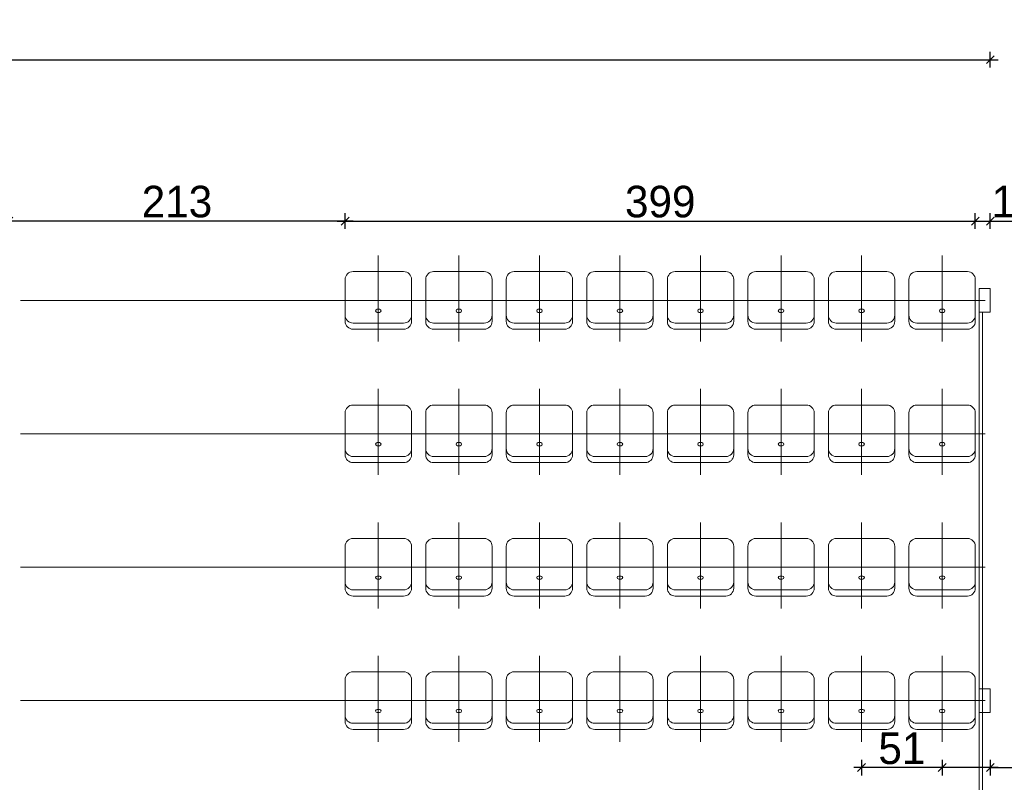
# Model space of a CAD drawing. Header units: millimetres. Extents: x 1962 to 3194, y -795 to -219.
# Tile 183 of 256: x 2482.96 to 2489.2, y -430.26 to -425.43. Entities that reach past the tile are written whole.
import ezdxf

# ---------------------------------------------------------------- set-up
doc = ezdxf.new("R2010")
doc.units = ezdxf.units.MM
doc.linetypes.add('ACAD_ISO03W100', pattern=[30, 12, -18])
doc.layers.get('0').update_dxf_attribs({"lineweight": 5})
doc.layers.get('Defpoints').update_dxf_attribs({"lineweight": 9})
doc.layers.add('A_obiekty trybuny', color=126, linetype='Continuous', lineweight=9)
doc.layers.add('A_wymiary detale', color=82, linetype='Continuous', lineweight=9)
doc.styles.add('wymiary pzt', font='txt')
doc.dimstyles.new('wymiary detale', dxfattribs={"dimtxt": 0.2, "dimasz": 0.05, "dimexe": 0.05, "dimexo": 0, "dimgap": 0.02, "dimtad": 1, "dimdec": 0, "dimlfac": 100, "dimzin": 0, "dimtxsty": 'wymiary pzt', "dimblk": 'OBLIQUE', "dimcen": 0.1, "dimdle": 0.05, "dimadec": 1, "dimazin": 0, "dimtfac": 1, "dimtmove": 0, "dimatfit": 3, "dimfxl": 0, "dimarcsym": 0})

# ---------------------------------------------------------------- blocks, each defined once
blk = doc.blocks.new('zw$C8B4')
at = {"layer": 'A_obiekty trybuny', "linetype": 'ACAD_ISO03W100', "ltscale": 0.1}
for p, q in [((16.625, 6.76), (16.625, 7.3047)), ((17.135, 6.76), (17.135, 7.3047)), ((17.645, 6.76), (17.645, 7.3047)), ((18.155, 6.76), (18.155, 7.3047)), ((18.665, 6.76), (18.665, 7.3047)), ((19.175, 6.76), (19.175, 7.3047)), ((19.685, 6.76), (19.685, 7.3047)), ((20.195, 6.76), (20.195, 7.3047)), ((16.8974, 7.0204), (16.3526, 7.0204)), ((17.4074, 7.0204), (16.8626, 7.0204)), ((17.9174, 7.0204), (17.3726, 7.0204)), ((18.4274, 7.0204), (17.8826, 7.0204)), ((18.9374, 7.0204), (18.3926, 7.0204)), ((19.4474, 7.0204), (18.9026, 7.0204)), ((19.9574, 7.0204), (19.4126, 7.0204)), ((20.4674, 7.0204), (19.9226, 7.0204)), ((16.625, 5.915), (16.625, 6.4597)), ((17.135, 5.915), (17.135, 6.4597)), ((17.645, 5.915), (17.645, 6.4597)), ((18.155, 5.915), (18.155, 6.4597)), ((18.665, 5.915), (18.665, 6.4597)), ((19.175, 5.915), (19.175, 6.4597)), ((19.685, 5.915), (19.685, 6.4597)), ((20.195, 5.915), (20.195, 6.4597)), ((16.8974, 6.1754), (16.3526, 6.1754)), ((17.4074, 6.1754), (16.8626, 6.1754)), ((17.9174, 6.1754), (17.3726, 6.1754)), ((18.4274, 6.1754), (17.8826, 6.1754)), ((18.9374, 6.1754), (18.3926, 6.1754)), ((19.4474, 6.1754), (18.9026, 6.1754)), ((19.9574, 6.1754), (19.4126, 6.1754)), ((20.4674, 6.1754), (19.9226, 6.1754)), ((16.625, 5.07), (16.625, 5.6147)), ((17.135, 5.07), (17.135, 5.6147)), ((17.645, 5.07), (17.645, 5.6147)), ((18.155, 5.07), (18.155, 5.6147)), ((18.665, 5.07), (18.665, 5.6147)), ((19.175, 5.07), (19.175, 5.6147)), ((19.685, 5.07), (19.685, 5.6147)), ((20.195, 5.07), (20.195, 5.6147)), ((16.8974, 5.3304), (16.3526, 5.3304)), ((17.4074, 5.3304), (16.8626, 5.3304)), ((17.9174, 5.3304), (17.3726, 5.3304)), ((18.4274, 5.3304), (17.8826, 5.3304)), ((18.9374, 5.3304), (18.3926, 5.3304)), ((19.4474, 5.3304), (18.9026, 5.3304)), ((19.9574, 5.3304), (19.4126, 5.3304)), ((20.4674, 5.3304), (19.9226, 5.3304)), ((16.625, 4.225), (16.625, 4.7697)), ((17.135, 4.225), (17.135, 4.7697)), ((17.645, 4.225), (17.645, 4.7697)), ((18.155, 4.225), (18.155, 4.7697)), ((18.665, 4.225), (18.665, 4.7697)), ((19.175, 4.225), (19.175, 4.7697)), ((19.685, 4.225), (19.685, 4.7697)), ((20.195, 4.225), (20.195, 4.7697)), ((16.8974, 4.4854), (16.3526, 4.4854)), ((17.4074, 4.4854), (16.8626, 4.4854)), ((17.9174, 4.4854), (17.3726, 4.4854)), ((18.4274, 4.4854), (17.8826, 4.4854)), ((18.9374, 4.4854), (18.3926, 4.4854)), ((19.4474, 4.4854), (18.9026, 4.4854)), ((19.9574, 4.4854), (19.4126, 4.4854)), ((20.4674, 4.4854), (19.9226, 4.4854))]:
    blk.add_line(p, q, dxfattribs=at)
at = {"layer": 'A_obiekty trybuny'}
for p, q in [((16.785, 7.2029), (16.465, 7.2029)), ((17.295, 7.2029), (16.975, 7.2029)), ((17.805, 7.2029), (17.485, 7.2029)), ((18.315, 7.2029), (17.995, 7.2029)), ((18.825, 7.2029), (18.505, 7.2029)), ((19.335, 7.2029), (19.015, 7.2029)), ((19.845, 7.2029), (19.525, 7.2029)), ((20.355, 7.2029), (20.035, 7.2029)), ((16.415, 7.1529), (16.415, 6.8879)), ((16.835, 6.8879), (16.835, 7.1529)), ((16.925, 7.1529), (16.925, 6.8879)), ((17.345, 6.8879), (17.345, 7.1529)), ((17.435, 7.1529), (17.435, 6.8879)), ((17.855, 6.8879), (17.855, 7.1529)), ((17.945, 7.1529), (17.945, 6.8879)), ((18.365, 6.8879), (18.365, 7.1529)), ((18.455, 7.1529), (18.455, 6.8879)), ((18.875, 6.8879), (18.875, 7.1529)), ((18.965, 7.1529), (18.965, 6.8879)), ((19.385, 6.8879), (19.385, 7.1529)), ((19.475, 7.1529), (19.475, 6.8879)), ((19.895, 6.8879), (19.895, 7.1529)), ((19.985, 7.1529), (19.985, 6.8879)), ((20.405, 6.8879), (20.405, 7.1529)), ((14.36, 7.0204), (16.49, 7.0204)), ((20.43, 1.6134), (20.43, 7.0204)), ((16.6255, 6.9648), (16.6169, 6.9648)), ((16.6169, 6.9449), (16.6255, 6.9449)), ((16.6331, 6.9648), (16.6255, 6.9648)), ((16.6255, 6.9449), (16.6331, 6.9449)), ((17.1355, 6.9648), (17.1269, 6.9648)), ((17.1269, 6.9449), (17.1355, 6.9449)), ((17.1431, 6.9648), (17.1355, 6.9648)), ((17.1355, 6.9449), (17.1431, 6.9449)), ((17.6455, 6.9648), (17.6369, 6.9648)), ((17.6369, 6.9449), (17.6455, 6.9449)), ((17.6531, 6.9648), (17.6455, 6.9648)), ((17.6455, 6.9449), (17.6531, 6.9449)), ((18.1555, 6.9648), (18.1469, 6.9648)), ((18.1469, 6.9449), (18.1555, 6.9449)), ((18.1631, 6.9648), (18.1555, 6.9648)), ((18.1555, 6.9449), (18.1631, 6.9449)), ((18.6655, 6.9648), (18.6569, 6.9648)), ((18.6569, 6.9449), (18.6655, 6.9449)), ((18.6731, 6.9648), (18.6655, 6.9648)), ((18.6655, 6.9449), (18.6731, 6.9449)), ((19.1755, 6.9648), (19.1669, 6.9648)), ((19.1669, 6.9449), (19.1755, 6.9449)), ((19.1831, 6.9648), (19.1755, 6.9648)), ((19.1755, 6.9449), (19.1831, 6.9449)), ((19.6855, 6.9648), (19.6769, 6.9648)), ((19.6769, 6.9449), (19.6855, 6.9449)), ((19.6931, 6.9648), (19.6855, 6.9648)), ((19.6855, 6.9449), (19.6931, 6.9449)), ((20.1955, 6.9648), (20.1869, 6.9648)), ((20.1869, 6.9449), (20.1955, 6.9449)), ((20.2031, 6.9648), (20.1955, 6.9648)), ((20.1955, 6.9449), (20.2031, 6.9449)), ((20.45, -0.02), (20.45, 6.9454)), ((16.465, 6.8767), (16.785, 6.8767)), ((16.975, 6.8767), (17.295, 6.8767)), ((17.485, 6.8767), (17.805, 6.8767)), ((17.995, 6.8767), (18.315, 6.8767)), ((18.505, 6.8767), (18.825, 6.8767)), ((19.015, 6.8767), (19.335, 6.8767)), ((19.525, 6.8767), (19.845, 6.8767)), ((20.035, 6.8767), (20.355, 6.8767)), ((16.465, 6.8379), (16.785, 6.8379)), ((16.975, 6.8379), (17.295, 6.8379)), ((17.485, 6.8379), (17.805, 6.8379)), ((17.995, 6.8379), (18.315, 6.8379)), ((18.505, 6.8379), (18.825, 6.8379)), ((19.015, 6.8379), (19.335, 6.8379)), ((19.525, 6.8379), (19.845, 6.8379)), ((20.035, 6.8379), (20.355, 6.8379)), ((16.415, 6.3079), (16.415, 6.0429)), ((16.785, 6.3579), (16.465, 6.3579)), ((16.835, 6.0429), (16.835, 6.3079)), ((16.925, 6.3079), (16.925, 6.0429)), ((17.295, 6.3579), (16.975, 6.3579)), ((17.345, 6.0429), (17.345, 6.3079)), ((17.435, 6.3079), (17.435, 6.0429)), ((17.805, 6.3579), (17.485, 6.3579)), ((17.855, 6.0429), (17.855, 6.3079)), ((17.945, 6.3079), (17.945, 6.0429)), ((18.315, 6.3579), (17.995, 6.3579)), ((18.365, 6.0429), (18.365, 6.3079)), ((18.455, 6.3079), (18.455, 6.0429)), ((18.825, 6.3579), (18.505, 6.3579)), ((18.875, 6.0429), (18.875, 6.3079)), ((18.965, 6.3079), (18.965, 6.0429)), ((19.335, 6.3579), (19.015, 6.3579)), ((19.385, 6.0429), (19.385, 6.3079)), ((19.475, 6.3079), (19.475, 6.0429)), ((19.845, 6.3579), (19.525, 6.3579)), ((19.895, 6.0429), (19.895, 6.3079)), ((19.985, 6.3079), (19.985, 6.0429)), ((20.355, 6.3579), (20.035, 6.3579)), ((20.405, 6.0429), (20.405, 6.3079)), ((14.36, 6.1754), (16.49, 6.1754)), ((16.6255, 6.1198), (16.6169, 6.1198)), ((16.6331, 6.1198), (16.6255, 6.1198)), ((17.1355, 6.1198), (17.1269, 6.1198)), ((17.1431, 6.1198), (17.1355, 6.1198)), ((17.6455, 6.1198), (17.6369, 6.1198)), ((17.6531, 6.1198), (17.6455, 6.1198)), ((18.1555, 6.1198), (18.1469, 6.1198)), ((18.1631, 6.1198), (18.1555, 6.1198)), ((18.6655, 6.1198), (18.6569, 6.1198)), ((18.6731, 6.1198), (18.6655, 6.1198)), ((19.1755, 6.1198), (19.1669, 6.1198)), ((19.1831, 6.1198), (19.1755, 6.1198)), ((19.6855, 6.1198), (19.6769, 6.1198)), ((19.6931, 6.1198), (19.6855, 6.1198)), ((20.1955, 6.1198), (20.1869, 6.1198)), ((20.2031, 6.1198), (20.1955, 6.1198)), ((16.6169, 6.0999), (16.6255, 6.0999)), ((16.6255, 6.0999), (16.6331, 6.0999)), ((17.1269, 6.0999), (17.1355, 6.0999)), ((17.1355, 6.0999), (17.1431, 6.0999)), ((17.6369, 6.0999), (17.6455, 6.0999)), ((17.6455, 6.0999), (17.6531, 6.0999)), ((18.1469, 6.0999), (18.1555, 6.0999)), ((18.1555, 6.0999), (18.1631, 6.0999)), ((18.6569, 6.0999), (18.6655, 6.0999)), ((18.6655, 6.0999), (18.6731, 6.0999)), ((19.1669, 6.0999), (19.1755, 6.0999)), ((19.1755, 6.0999), (19.1831, 6.0999)), ((19.6769, 6.0999), (19.6855, 6.0999)), ((19.6855, 6.0999), (19.6931, 6.0999)), ((20.1869, 6.0999), (20.1955, 6.0999)), ((20.1955, 6.0999), (20.2031, 6.0999)), ((16.465, 6.0317), (16.785, 6.0317)), ((16.465, 5.9929), (16.785, 5.9929)), ((16.975, 6.0317), (17.295, 6.0317)), ((16.975, 5.9929), (17.295, 5.9929)), ((17.485, 6.0317), (17.805, 6.0317)), ((17.485, 5.9929), (17.805, 5.9929)), ((17.995, 6.0317), (18.315, 6.0317)), ((17.995, 5.9929), (18.315, 5.9929)), ((18.505, 6.0317), (18.825, 6.0317)), ((18.505, 5.9929), (18.825, 5.9929)), ((19.015, 6.0317), (19.335, 6.0317)), ((19.015, 5.9929), (19.335, 5.9929)), ((19.525, 6.0317), (19.845, 6.0317)), ((19.525, 5.9929), (19.845, 5.9929)), ((20.035, 6.0317), (20.355, 6.0317)), ((20.035, 5.9929), (20.355, 5.9929)), ((16.785, 5.5129), (16.465, 5.5129)), ((17.295, 5.5129), (16.975, 5.5129)), ((17.805, 5.5129), (17.485, 5.5129)), ((18.315, 5.5129), (17.995, 5.5129)), ((18.825, 5.5129), (18.505, 5.5129)), ((19.335, 5.5129), (19.015, 5.5129)), ((19.845, 5.5129), (19.525, 5.5129)), ((20.355, 5.5129), (20.035, 5.5129)), ((16.415, 5.4629), (16.415, 5.1979)), ((16.835, 5.1979), (16.835, 5.4629)), ((16.925, 5.4629), (16.925, 5.1979)), ((17.345, 5.1979), (17.345, 5.4629)), ((17.435, 5.4629), (17.435, 5.1979)), ((17.855, 5.1979), (17.855, 5.4629)), ((17.945, 5.4629), (17.945, 5.1979)), ((18.365, 5.1979), (18.365, 5.4629)), ((18.455, 5.4629), (18.455, 5.1979)), ((18.875, 5.1979), (18.875, 5.4629)), ((18.965, 5.4629), (18.965, 5.1979)), ((19.385, 5.1979), (19.385, 5.4629)), ((19.475, 5.4629), (19.475, 5.1979)), ((19.895, 5.1979), (19.895, 5.4629)), ((19.985, 5.4629), (19.985, 5.1979)), ((20.405, 5.1979), (20.405, 5.4629)), ((14.36, 5.3304), (16.49, 5.3304)), ((16.6255, 5.2748), (16.6169, 5.2748)), ((16.6169, 5.2549), (16.6255, 5.2549)), ((16.6331, 5.2748), (16.6255, 5.2748)), ((16.6255, 5.2549), (16.6331, 5.2549)), ((17.1355, 5.2748), (17.1269, 5.2748)), ((17.1269, 5.2549), (17.1355, 5.2549)), ((17.1431, 5.2748), (17.1355, 5.2748)), ((17.1355, 5.2549), (17.1431, 5.2549)), ((17.6455, 5.2748), (17.6369, 5.2748)), ((17.6369, 5.2549), (17.6455, 5.2549)), ((17.6531, 5.2748), (17.6455, 5.2748)), ((17.6455, 5.2549), (17.6531, 5.2549)), ((18.1555, 5.2748), (18.1469, 5.2748)), ((18.1469, 5.2549), (18.1555, 5.2549)), ((18.1631, 5.2748), (18.1555, 5.2748)), ((18.1555, 5.2549), (18.1631, 5.2549)), ((18.6655, 5.2748), (18.6569, 5.2748)), ((18.6569, 5.2549), (18.6655, 5.2549)), ((18.6731, 5.2748), (18.6655, 5.2748)), ((18.6655, 5.2549), (18.6731, 5.2549)), ((19.1755, 5.2748), (19.1669, 5.2748)), ((19.1669, 5.2549), (19.1755, 5.2549)), ((19.1831, 5.2748), (19.1755, 5.2748)), ((19.1755, 5.2549), (19.1831, 5.2549)), ((19.6855, 5.2748), (19.6769, 5.2748)), ((19.6769, 5.2549), (19.6855, 5.2549)), ((19.6931, 5.2748), (19.6855, 5.2748)), ((19.6855, 5.2549), (19.6931, 5.2549)), ((20.1955, 5.2748), (20.1869, 5.2748)), ((20.1869, 5.2549), (20.1955, 5.2549)), ((20.2031, 5.2748), (20.1955, 5.2748)), ((20.1955, 5.2549), (20.2031, 5.2549)), ((16.465, 5.1867), (16.785, 5.1867)), ((16.975, 5.1867), (17.295, 5.1867)), ((17.485, 5.1867), (17.805, 5.1867)), ((17.995, 5.1867), (18.315, 5.1867)), ((18.505, 5.1867), (18.825, 5.1867)), ((19.015, 5.1867), (19.335, 5.1867)), ((19.525, 5.1867), (19.845, 5.1867)), ((20.035, 5.1867), (20.355, 5.1867)), ((16.465, 5.1479), (16.785, 5.1479)), ((16.975, 5.1479), (17.295, 5.1479)), ((17.485, 5.1479), (17.805, 5.1479)), ((17.995, 5.1479), (18.315, 5.1479)), ((18.505, 5.1479), (18.825, 5.1479)), ((19.015, 5.1479), (19.335, 5.1479)), ((19.525, 5.1479), (19.845, 5.1479)), ((20.035, 5.1479), (20.355, 5.1479)), ((16.415, 4.6179), (16.415, 4.3529)), ((16.785, 4.6679), (16.465, 4.6679)), ((16.835, 4.3529), (16.835, 4.6179)), ((16.925, 4.6179), (16.925, 4.3529)), ((17.295, 4.6679), (16.975, 4.6679)), ((17.345, 4.3529), (17.345, 4.6179)), ((17.435, 4.6179), (17.435, 4.3529)), ((17.805, 4.6679), (17.485, 4.6679)), ((17.855, 4.3529), (17.855, 4.6179)), ((17.945, 4.6179), (17.945, 4.3529)), ((18.315, 4.6679), (17.995, 4.6679)), ((18.365, 4.3529), (18.365, 4.6179)), ((18.455, 4.6179), (18.455, 4.3529)), ((18.825, 4.6679), (18.505, 4.6679)), ((18.875, 4.3529), (18.875, 4.6179)), ((18.965, 4.6179), (18.965, 4.3529)), ((19.335, 4.6679), (19.015, 4.6679)), ((19.385, 4.3529), (19.385, 4.6179)), ((19.475, 4.6179), (19.475, 4.3529)), ((19.845, 4.6679), (19.525, 4.6679)), ((19.895, 4.3529), (19.895, 4.6179)), ((19.985, 4.6179), (19.985, 4.3529)), ((20.355, 4.6679), (20.035, 4.6679)), ((20.405, 4.3529), (20.405, 4.6179)), ((20.43, 0.7684), (20.43, 4.5604)), ((14.36, 4.4854), (16.49, 4.4854)), ((16.6255, 4.4298), (16.6169, 4.4298)), ((16.6331, 4.4298), (16.6255, 4.4298)), ((17.1355, 4.4298), (17.1269, 4.4298)), ((17.1431, 4.4298), (17.1355, 4.4298)), ((17.6455, 4.4298), (17.6369, 4.4298)), ((17.6531, 4.4298), (17.6455, 4.4298)), ((18.1555, 4.4298), (18.1469, 4.4298)), ((18.1631, 4.4298), (18.1555, 4.4298)), ((18.6655, 4.4298), (18.6569, 4.4298)), ((18.6731, 4.4298), (18.6655, 4.4298)), ((19.1755, 4.4298), (19.1669, 4.4298)), ((19.1831, 4.4298), (19.1755, 4.4298)), ((19.6855, 4.4298), (19.6769, 4.4298)), ((19.6931, 4.4298), (19.6855, 4.4298)), ((20.1955, 4.4298), (20.1869, 4.4298)), ((20.2031, 4.4298), (20.1955, 4.4298)), ((16.6169, 4.4099), (16.6255, 4.4099)), ((16.6255, 4.4099), (16.6331, 4.4099)), ((17.1269, 4.4099), (17.1355, 4.4099)), ((17.1355, 4.4099), (17.1431, 4.4099)), ((17.6369, 4.4099), (17.6455, 4.4099)), ((17.6455, 4.4099), (17.6531, 4.4099)), ((18.1469, 4.4099), (18.1555, 4.4099)), ((18.1555, 4.4099), (18.1631, 4.4099)), ((18.6569, 4.4099), (18.6655, 4.4099)), ((18.6655, 4.4099), (18.6731, 4.4099)), ((19.1669, 4.4099), (19.1755, 4.4099)), ((19.1755, 4.4099), (19.1831, 4.4099)), ((19.6769, 4.4099), (19.6855, 4.4099)), ((19.6855, 4.4099), (19.6931, 4.4099)), ((20.1869, 4.4099), (20.1955, 4.4099)), ((20.1955, 4.4099), (20.2031, 4.4099)), ((16.465, 4.3417), (16.785, 4.3417)), ((16.465, 4.3029), (16.785, 4.3029)), ((16.975, 4.3417), (17.295, 4.3417)), ((16.975, 4.3029), (17.295, 4.3029)), ((17.485, 4.3417), (17.805, 4.3417)), ((17.485, 4.3029), (17.805, 4.3029)), ((17.995, 4.3417), (18.315, 4.3417)), ((17.995, 4.3029), (18.315, 4.3029)), ((18.505, 4.3417), (18.825, 4.3417)), ((18.505, 4.3029), (18.825, 4.3029)), ((19.015, 4.3417), (19.335, 4.3417)), ((19.015, 4.3029), (19.335, 4.3029)), ((19.525, 4.3417), (19.845, 4.3417)), ((19.525, 4.3029), (19.845, 4.3029)), ((20.035, 4.3417), (20.355, 4.3417)), ((20.035, 4.3029), (20.355, 4.3029))]:
    blk.add_line(p, q, dxfattribs=at)
for points in [[(20.43, 6.9454), (20.43, 7.0954), (20.5, 7.0954), (20.5, 6.9454)], [(20.43, 4.4104), (20.43, 4.5604), (20.5, 4.5604), (20.5, 4.4104)]]:
    blk.add_lwpolyline(points, close=True, dxfattribs=at)
for centre, radius, start, end in [((16.465, 7.1529), 0.05, 90, 180), ((16.785, 7.1529), 0.05, 0, 90), ((16.975, 7.1529), 0.05, 90, 180), ((17.295, 7.1529), 0.05, 0, 90), ((17.485, 7.1529), 0.05, 90, 180), ((17.805, 7.1529), 0.05, 0, 90), ((17.995, 7.1529), 0.05, 90, 180), ((18.315, 7.1529), 0.05, 0, 90), ((18.505, 7.1529), 0.05, 90, 180), ((18.825, 7.1529), 0.05, 0, 90), ((19.015, 7.1529), 0.05, 90, 180), ((19.335, 7.1529), 0.05, 0, 90), ((19.525, 7.1529), 0.05, 90, 180), ((19.845, 7.1529), 0.05, 0, 90), ((20.035, 7.1529), 0.05, 90, 180), ((20.355, 7.1529), 0.05, 0, 90), ((16.465, 6.9267), 0.05, 180, 270), ((16.6181, 6.9544), 0.0105, 96.38935, 177.45285), ((16.6181, 6.9553), 0.0105, 182.54715, 263.61065), ((16.6319, 6.9544), 0.0105, 2.54715, 83.61065), ((16.6319, 6.9553), 0.0105, 276.38935, 357.45285), ((16.785, 6.9267), 0.05, 270, 0), ((16.975, 6.9267), 0.05, 180, 270), ((17.1281, 6.9544), 0.0105, 96.38935, 177.45285), ((17.1281, 6.9553), 0.0105, 182.54715, 263.61065), ((17.1419, 6.9544), 0.0105, 2.54715, 83.61065), ((17.1419, 6.9553), 0.0105, 276.38935, 357.45285), ((17.295, 6.9267), 0.05, 270, 0), ((17.485, 6.9267), 0.05, 180, 270), ((17.6381, 6.9544), 0.0105, 96.38935, 177.45285), ((17.6381, 6.9553), 0.0105, 182.54715, 263.61065), ((17.6519, 6.9544), 0.0105, 2.54715, 83.61065), ((17.6519, 6.9553), 0.0105, 276.38935, 357.45285), ((17.805, 6.9267), 0.05, 270, 0), ((17.995, 6.9267), 0.05, 180, 270), ((18.1481, 6.9544), 0.0105, 96.38935, 177.45285), ((18.1481, 6.9553), 0.0105, 182.54715, 263.61065), ((18.1619, 6.9544), 0.0105, 2.54715, 83.61065), ((18.1619, 6.9553), 0.0105, 276.38935, 357.45285), ((18.315, 6.9267), 0.05, 270, 0), ((18.505, 6.9267), 0.05, 180, 270), ((18.6581, 6.9544), 0.0105, 96.38935, 177.45285), ((18.6581, 6.9553), 0.0105, 182.54715, 263.61065), ((18.6719, 6.9544), 0.0105, 2.54715, 83.61065), ((18.6719, 6.9553), 0.0105, 276.38935, 357.45285), ((18.825, 6.9267), 0.05, 270, 0), ((19.015, 6.9267), 0.05, 180, 270), ((19.1681, 6.9544), 0.0105, 96.38935, 177.45285), ((19.1681, 6.9553), 0.0105, 182.54715, 263.61065), ((19.1819, 6.9544), 0.0105, 2.54715, 83.61065), ((19.1819, 6.9553), 0.0105, 276.38935, 357.45285), ((19.335, 6.9267), 0.05, 270, 0), ((19.525, 6.9267), 0.05, 180, 270), ((19.6781, 6.9544), 0.0105, 96.38935, 177.45285), ((19.6781, 6.9553), 0.0105, 182.54715, 263.61065), ((19.6919, 6.9544), 0.0105, 2.54715, 83.61065), ((19.6919, 6.9553), 0.0105, 276.38935, 357.45285), ((19.845, 6.9267), 0.05, 270, 0), ((20.035, 6.9267), 0.05, 180, 270), ((20.1881, 6.9544), 0.0105, 96.38935, 177.45285), ((20.1881, 6.9553), 0.0105, 182.54715, 263.61065), ((20.2019, 6.9544), 0.0105, 2.54715, 83.61065), ((20.2019, 6.9553), 0.0105, 276.38935, 357.45285), ((20.355, 6.9267), 0.05, 270, 0), ((16.465, 6.8879), 0.05, 180, 270), ((16.785, 6.8879), 0.05, 270, 0), ((16.975, 6.8879), 0.05, 180, 270), ((17.295, 6.8879), 0.05, 270, 0), ((17.485, 6.8879), 0.05, 180, 270), ((17.805, 6.8879), 0.05, 270, 0), ((17.995, 6.8879), 0.05, 180, 270), ((18.315, 6.8879), 0.05, 270, 0), ((18.505, 6.8879), 0.05, 180, 270), ((18.825, 6.8879), 0.05, 270, 0), ((19.015, 6.8879), 0.05, 180, 270), ((19.335, 6.8879), 0.05, 270, 0), ((19.525, 6.8879), 0.05, 180, 270), ((19.845, 6.8879), 0.05, 270, 0), ((20.035, 6.8879), 0.05, 180, 270), ((20.355, 6.8879), 0.05, 270, 0), ((16.465, 6.3079), 0.05, 90, 180), ((16.785, 6.3079), 0.05, 0, 90), ((16.975, 6.3079), 0.05, 90, 180), ((17.295, 6.3079), 0.05, 0, 90), ((17.485, 6.3079), 0.05, 90, 180), ((17.805, 6.3079), 0.05, 0, 90), ((17.995, 6.3079), 0.05, 90, 180), ((18.315, 6.3079), 0.05, 0, 90), ((18.505, 6.3079), 0.05, 90, 180), ((18.825, 6.3079), 0.05, 0, 90), ((19.015, 6.3079), 0.05, 90, 180), ((19.335, 6.3079), 0.05, 0, 90), ((19.525, 6.3079), 0.05, 90, 180), ((19.845, 6.3079), 0.05, 0, 90), ((20.035, 6.3079), 0.05, 90, 180), ((20.355, 6.3079), 0.05, 0, 90), ((16.6181, 6.1094), 0.0105, 96.38935, 177.45285), ((16.6181, 6.1103), 0.0105, 182.54715, 263.61065), ((16.6319, 6.1094), 0.0105, 2.54715, 83.61065), ((16.6319, 6.1103), 0.0105, 276.38935, 357.45285), ((17.1281, 6.1094), 0.0105, 96.38935, 177.45285), ((17.1281, 6.1103), 0.0105, 182.54715, 263.61065), ((17.1419, 6.1094), 0.0105, 2.54715, 83.61065), ((17.1419, 6.1103), 0.0105, 276.38935, 357.45285), ((17.6381, 6.1094), 0.0105, 96.38935, 177.45285), ((17.6381, 6.1103), 0.0105, 182.54715, 263.61065), ((17.6519, 6.1094), 0.0105, 2.54715, 83.61065), ((17.6519, 6.1103), 0.0105, 276.38935, 357.45285), ((18.1481, 6.1094), 0.0105, 96.38935, 177.45285), ((18.1481, 6.1103), 0.0105, 182.54715, 263.61065), ((18.1619, 6.1094), 0.0105, 2.54715, 83.61065), ((18.1619, 6.1103), 0.0105, 276.38935, 357.45285), ((18.6581, 6.1094), 0.0105, 96.38935, 177.45285), ((18.6581, 6.1103), 0.0105, 182.54715, 263.61065), ((18.6719, 6.1094), 0.0105, 2.54715, 83.61065), ((18.6719, 6.1103), 0.0105, 276.38935, 357.45285), ((19.1681, 6.1094), 0.0105, 96.38935, 177.45285), ((19.1681, 6.1103), 0.0105, 182.54715, 263.61065), ((19.1819, 6.1094), 0.0105, 2.54715, 83.61065), ((19.1819, 6.1103), 0.0105, 276.38935, 357.45285), ((19.6781, 6.1094), 0.0105, 96.38935, 177.45285), ((19.6781, 6.1103), 0.0105, 182.54715, 263.61065), ((19.6919, 6.1094), 0.0105, 2.54715, 83.61065), ((19.6919, 6.1103), 0.0105, 276.38935, 357.45285), ((20.1881, 6.1094), 0.0105, 96.38935, 177.45285), ((20.1881, 6.1103), 0.0105, 182.54715, 263.61065), ((20.2019, 6.1094), 0.0105, 2.54715, 83.61065), ((20.2019, 6.1103), 0.0105, 276.38935, 357.45285), ((16.465, 6.0817), 0.05, 180, 270), ((16.785, 6.0817), 0.05, 270, 0), ((16.975, 6.0817), 0.05, 180, 270), ((17.295, 6.0817), 0.05, 270, 0), ((17.485, 6.0817), 0.05, 180, 270), ((17.805, 6.0817), 0.05, 270, 0), ((17.995, 6.0817), 0.05, 180, 270), ((18.315, 6.0817), 0.05, 270, 0), ((18.505, 6.0817), 0.05, 180, 270), ((18.825, 6.0817), 0.05, 270, 0), ((19.015, 6.0817), 0.05, 180, 270), ((19.335, 6.0817), 0.05, 270, 0), ((19.525, 6.0817), 0.05, 180, 270), ((19.845, 6.0817), 0.05, 270, 0), ((20.035, 6.0817), 0.05, 180, 270), ((20.355, 6.0817), 0.05, 270, 0), ((16.465, 6.0429), 0.05, 180, 270), ((16.785, 6.0429), 0.05, 270, 0), ((16.975, 6.0429), 0.05, 180, 270), ((17.295, 6.0429), 0.05, 270, 0), ((17.485, 6.0429), 0.05, 180, 270), ((17.805, 6.0429), 0.05, 270, 0), ((17.995, 6.0429), 0.05, 180, 270), ((18.315, 6.0429), 0.05, 270, 0), ((18.505, 6.0429), 0.05, 180, 270), ((18.825, 6.0429), 0.05, 270, 0), ((19.015, 6.0429), 0.05, 180, 270), ((19.335, 6.0429), 0.05, 270, 0), ((19.525, 6.0429), 0.05, 180, 270), ((19.845, 6.0429), 0.05, 270, 0), ((20.035, 6.0429), 0.05, 180, 270), ((20.355, 6.0429), 0.05, 270, 0), ((16.465, 5.4629), 0.05, 90, 180), ((16.785, 5.4629), 0.05, 0, 90), ((16.975, 5.4629), 0.05, 90, 180), ((17.295, 5.4629), 0.05, 0, 90), ((17.485, 5.4629), 0.05, 90, 180), ((17.805, 5.4629), 0.05, 0, 90), ((17.995, 5.4629), 0.05, 90, 180), ((18.315, 5.4629), 0.05, 0, 90), ((18.505, 5.4629), 0.05, 90, 180), ((18.825, 5.4629), 0.05, 0, 90), ((19.015, 5.4629), 0.05, 90, 180), ((19.335, 5.4629), 0.05, 0, 90), ((19.525, 5.4629), 0.05, 90, 180), ((19.845, 5.4629), 0.05, 0, 90), ((20.035, 5.4629), 0.05, 90, 180), ((20.355, 5.4629), 0.05, 0, 90), ((16.6181, 5.2644), 0.0105, 96.38935, 177.45285), ((16.6181, 5.2653), 0.0105, 182.54715, 263.61065), ((16.6319, 5.2644), 0.0105, 2.54715, 83.61065), ((16.6319, 5.2653), 0.0105, 276.38935, 357.45285), ((17.1281, 5.2644), 0.0105, 96.38935, 177.45285), ((17.1281, 5.2653), 0.0105, 182.54715, 263.61065), ((17.1419, 5.2644), 0.0105, 2.54715, 83.61065), ((17.1419, 5.2653), 0.0105, 276.38935, 357.45285), ((17.6381, 5.2644), 0.0105, 96.38935, 177.45285), ((17.6381, 5.2653), 0.0105, 182.54715, 263.61065), ((17.6519, 5.2644), 0.0105, 2.54715, 83.61065), ((17.6519, 5.2653), 0.0105, 276.38935, 357.45285), ((18.1481, 5.2644), 0.0105, 96.38935, 177.45285), ((18.1481, 5.2653), 0.0105, 182.54715, 263.61065), ((18.1619, 5.2644), 0.0105, 2.54715, 83.61065), ((18.1619, 5.2653), 0.0105, 276.38935, 357.45285), ((18.6581, 5.2644), 0.0105, 96.38935, 177.45285), ((18.6581, 5.2653), 0.0105, 182.54715, 263.61065), ((18.6719, 5.2644), 0.0105, 2.54715, 83.61065), ((18.6719, 5.2653), 0.0105, 276.38935, 357.45285), ((19.1681, 5.2644), 0.0105, 96.38935, 177.45285), ((19.1681, 5.2653), 0.0105, 182.54715, 263.61065), ((19.1819, 5.2644), 0.0105, 2.54715, 83.61065), ((19.1819, 5.2653), 0.0105, 276.38935, 357.45285), ((19.6781, 5.2644), 0.0105, 96.38935, 177.45285), ((19.6781, 5.2653), 0.0105, 182.54715, 263.61065), ((19.6919, 5.2644), 0.0105, 2.54715, 83.61065), ((19.6919, 5.2653), 0.0105, 276.38935, 357.45285), ((20.1881, 5.2644), 0.0105, 96.38935, 177.45285), ((20.1881, 5.2653), 0.0105, 182.54715, 263.61065), ((20.2019, 5.2644), 0.0105, 2.54715, 83.61065), ((20.2019, 5.2653), 0.0105, 276.38935, 357.45285), ((16.465, 5.2367), 0.05, 180, 270), ((16.465, 5.1979), 0.05, 180, 270), ((16.785, 5.2367), 0.05, 270, 0), ((16.785, 5.1979), 0.05, 270, 0), ((16.975, 5.2367), 0.05, 180, 270), ((16.975, 5.1979), 0.05, 180, 270), ((17.295, 5.2367), 0.05, 270, 0), ((17.295, 5.1979), 0.05, 270, 0), ((17.485, 5.2367), 0.05, 180, 270), ((17.485, 5.1979), 0.05, 180, 270), ((17.805, 5.2367), 0.05, 270, 0), ((17.805, 5.1979), 0.05, 270, 0), ((17.995, 5.2367), 0.05, 180, 270), ((17.995, 5.1979), 0.05, 180, 270), ((18.315, 5.2367), 0.05, 270, 0), ((18.315, 5.1979), 0.05, 270, 0), ((18.505, 5.2367), 0.05, 180, 270), ((18.505, 5.1979), 0.05, 180, 270), ((18.825, 5.2367), 0.05, 270, 0), ((18.825, 5.1979), 0.05, 270, 0), ((19.015, 5.2367), 0.05, 180, 270), ((19.015, 5.1979), 0.05, 180, 270), ((19.335, 5.2367), 0.05, 270, 0), ((19.335, 5.1979), 0.05, 270, 0), ((19.525, 5.2367), 0.05, 180, 270), ((19.525, 5.1979), 0.05, 180, 270), ((19.845, 5.2367), 0.05, 270, 0), ((19.845, 5.1979), 0.05, 270, 0), ((20.035, 5.2367), 0.05, 180, 270), ((20.035, 5.1979), 0.05, 180, 270), ((20.355, 5.2367), 0.05, 270, 0), ((20.355, 5.1979), 0.05, 270, 0), ((16.465, 4.6179), 0.05, 90, 180), ((16.785, 4.6179), 0.05, 0, 90), ((16.975, 4.6179), 0.05, 90, 180), ((17.295, 4.6179), 0.05, 0, 90), ((17.485, 4.6179), 0.05, 90, 180), ((17.805, 4.6179), 0.05, 0, 90), ((17.995, 4.6179), 0.05, 90, 180), ((18.315, 4.6179), 0.05, 0, 90), ((18.505, 4.6179), 0.05, 90, 180), ((18.825, 4.6179), 0.05, 0, 90), ((19.015, 4.6179), 0.05, 90, 180), ((19.335, 4.6179), 0.05, 0, 90), ((19.525, 4.6179), 0.05, 90, 180), ((19.845, 4.6179), 0.05, 0, 90), ((20.035, 4.6179), 0.05, 90, 180), ((20.355, 4.6179), 0.05, 0, 90), ((16.6181, 4.4194), 0.0105, 96.38935, 177.45285), ((16.6319, 4.4194), 0.0105, 2.54715, 83.61065), ((17.1281, 4.4194), 0.0105, 96.38935, 177.45285), ((17.1419, 4.4194), 0.0105, 2.54715, 83.61065), ((17.6381, 4.4194), 0.0105, 96.38935, 177.45285), ((17.6519, 4.4194), 0.0105, 2.54715, 83.61065), ((18.1481, 4.4194), 0.0105, 96.38935, 177.45285), ((18.1619, 4.4194), 0.0105, 2.54715, 83.61065), ((18.6581, 4.4194), 0.0105, 96.38935, 177.45285), ((18.6719, 4.4194), 0.0105, 2.54715, 83.61065), ((19.1681, 4.4194), 0.0105, 96.38935, 177.45285), ((19.1819, 4.4194), 0.0105, 2.54715, 83.61065), ((19.6781, 4.4194), 0.0105, 96.38935, 177.45285), ((19.6919, 4.4194), 0.0105, 2.54715, 83.61065), ((20.1881, 4.4194), 0.0105, 96.38935, 177.45285), ((20.2019, 4.4194), 0.0105, 2.54715, 83.61065), ((16.465, 4.3917), 0.05, 180, 270), ((16.6181, 4.4203), 0.0105, 182.54715, 263.61065), ((16.6319, 4.4203), 0.0105, 276.38935, 357.45285), ((16.785, 4.3917), 0.05, 270, 0), ((16.975, 4.3917), 0.05, 180, 270), ((17.1281, 4.4203), 0.0105, 182.54715, 263.61065), ((17.1419, 4.4203), 0.0105, 276.38935, 357.45285), ((17.295, 4.3917), 0.05, 270, 0), ((17.485, 4.3917), 0.05, 180, 270), ((17.6381, 4.4203), 0.0105, 182.54715, 263.61065), ((17.6519, 4.4203), 0.0105, 276.38935, 357.45285), ((17.805, 4.3917), 0.05, 270, 0), ((17.995, 4.3917), 0.05, 180, 270), ((18.1481, 4.4203), 0.0105, 182.54715, 263.61065), ((18.1619, 4.4203), 0.0105, 276.38935, 357.45285), ((18.315, 4.3917), 0.05, 270, 0), ((18.505, 4.3917), 0.05, 180, 270), ((18.6581, 4.4203), 0.0105, 182.54715, 263.61065), ((18.6719, 4.4203), 0.0105, 276.38935, 357.45285), ((18.825, 4.3917), 0.05, 270, 0), ((19.015, 4.3917), 0.05, 180, 270), ((19.1681, 4.4203), 0.0105, 182.54715, 263.61065), ((19.1819, 4.4203), 0.0105, 276.38935, 357.45285), ((19.335, 4.3917), 0.05, 270, 0), ((19.525, 4.3917), 0.05, 180, 270), ((19.6781, 4.4203), 0.0105, 182.54715, 263.61065), ((19.6919, 4.4203), 0.0105, 276.38935, 357.45285), ((19.845, 4.3917), 0.05, 270, 0), ((20.035, 4.3917), 0.05, 180, 270), ((20.1881, 4.4203), 0.0105, 182.54715, 263.61065), ((20.2019, 4.4203), 0.0105, 276.38935, 357.45285), ((20.355, 4.3917), 0.05, 270, 0), ((16.465, 4.3529), 0.05, 180, 270), ((16.785, 4.3529), 0.05, 270, 0), ((16.975, 4.3529), 0.05, 180, 270), ((17.295, 4.3529), 0.05, 270, 0), ((17.485, 4.3529), 0.05, 180, 270), ((17.805, 4.3529), 0.05, 270, 0), ((17.995, 4.3529), 0.05, 180, 270), ((18.315, 4.3529), 0.05, 270, 0), ((18.505, 4.3529), 0.05, 180, 270), ((18.825, 4.3529), 0.05, 270, 0), ((19.015, 4.3529), 0.05, 180, 270), ((19.335, 4.3529), 0.05, 270, 0), ((19.525, 4.3529), 0.05, 180, 270), ((19.845, 4.3529), 0.05, 270, 0), ((20.035, 4.3529), 0.05, 180, 270), ((20.355, 4.3529), 0.05, 270, 0)]:
    blk.add_arc(centre, radius, start, end, dxfattribs=at)
blk = doc.blocks.new('_Oblique')
at = {"color": 0, "linetype": 'ByBlock', "lineweight": -2}
blk.add_line((-0.5, -0.5), (0.5, 0.5), dxfattribs=at)
blk = doc.blocks.new('*D188')
at = {"layer": 'A_wymiary detale', "color": 0, "lineweight": -2}
for p, q in [((2468.5605, -425.6826), (2489.1606, -425.6826)), ((2468.6105, -425.7326), (2468.6105, -425.6326)), ((2489.1106, -425.7326), (2489.1106, -425.6326))]:
    blk.add_line(p, q, dxfattribs=at)
at = {"layer": 'Defpoints', "color": 0}
for p in [(2489.1106, -425.6826), (2468.6105, -427.1327), (2489.1106, -427.1327)]:
    blk.add_point(p, dxfattribs=at)
at = {"layer": 'A_wymiary detale', "color": 0, "lineweight": -2, "xscale": 0.05, "yscale": 0.05, "zscale": 0.05, "rotation": 180}
blk.add_blockref('_Oblique', (2468.6105, -425.6826), dxfattribs=at)
at = {"layer": 'A_wymiary detale', "color": 0, "lineweight": -2, "xscale": 0.05, "yscale": 0.05, "zscale": 0.05}
blk.add_blockref('_Oblique', (2489.1106, -425.6826), dxfattribs=at)
at = {"layer": 'A_wymiary detale', "color": 0, "insert": (2478.8605, -425.5605), "char_height": 0.2, "attachment_point": 5, "style": 'wymiary pzt'}
blk.add_mtext('2050', dxfattribs=at)
blk = doc.blocks.new('*D191')
at = {"layer": 'A_wymiary detale', "color": 0, "lineweight": -2}
for p, q in [((2482.8955, -426.7548), (2482.8955, -426.6548)), ((2485.0255, -426.7548), (2485.0255, -426.6548)), ((2485.0755, -426.7048), (2482.8455, -426.7048))]:
    blk.add_line(p, q, dxfattribs=at)
at = {"layer": 'Defpoints', "color": 0}
for p in [(2482.8955, -426.7048), (2482.8955, -427.0752), (2485.0255, -427.0752)]:
    blk.add_point(p, dxfattribs=at)
at = {"layer": 'A_wymiary detale', "color": 0, "lineweight": -2, "xscale": 0.05, "yscale": 0.05, "zscale": 0.05, "rotation": 180}
blk.add_blockref('_Oblique', (2482.8955, -426.7048), dxfattribs=at)
at = {"layer": 'A_wymiary detale', "color": 0, "lineweight": -2, "xscale": 0.05, "yscale": 0.05, "zscale": 0.05}
blk.add_blockref('_Oblique', (2485.0255, -426.7048), dxfattribs=at)
at = {"layer": 'A_wymiary detale', "color": 0, "insert": (2483.9605, -426.5828), "char_height": 0.2, "attachment_point": 5, "style": 'wymiary pzt'}
blk.add_mtext('213', dxfattribs=at)
blk = doc.blocks.new('*D195')
at = {"layer": 'A_wymiary detale', "color": 0, "lineweight": -2}
for p, q in [((2485.0255, -426.7548), (2485.0255, -426.6548)), ((2489.0155, -426.7548), (2489.0155, -426.6548)), ((2484.9755, -426.7048), (2489.0655, -426.7048))]:
    blk.add_line(p, q, dxfattribs=at)
at = {"layer": 'Defpoints', "color": 0}
for p in [(2489.0155, -426.7048), (2485.0255, -427.0752), (2489.0155, -427.0752)]:
    blk.add_point(p, dxfattribs=at)
at = {"layer": 'A_wymiary detale', "color": 0, "lineweight": -2, "xscale": 0.05, "yscale": 0.05, "zscale": 0.05, "rotation": 180}
blk.add_blockref('_Oblique', (2485.0255, -426.7048), dxfattribs=at)
at = {"layer": 'A_wymiary detale', "color": 0, "lineweight": -2, "xscale": 0.05, "yscale": 0.05, "zscale": 0.05}
blk.add_blockref('_Oblique', (2489.0155, -426.7048), dxfattribs=at)
at = {"layer": 'A_wymiary detale', "color": 0, "insert": (2487.0205, -426.5828), "char_height": 0.2, "attachment_point": 5, "style": 'wymiary pzt'}
blk.add_mtext('399', dxfattribs=at)
blk = doc.blocks.new('*D196')
at = {"layer": 'A_wymiary detale', "color": 0, "lineweight": -2}
for p, q in [((2489.0155, -426.7548), (2489.0155, -426.6548)), ((2489.1106, -426.7548), (2489.1106, -426.6548)), ((2488.9655, -426.7048), (2489.1106, -426.7048)), ((2489.1106, -426.7048), (2489.374, -426.7048))]:
    blk.add_line(p, q, dxfattribs=at)
at = {"layer": 'Defpoints', "color": 0}
for p in [(2489.1106, -426.7048), (2489.0155, -427.0752), (2489.1106, -427.1327)]:
    blk.add_point(p, dxfattribs=at)
at = {"layer": 'A_wymiary detale', "color": 0, "lineweight": -2, "xscale": 0.05, "yscale": 0.05, "zscale": 0.05, "rotation": 180}
blk.add_blockref('_Oblique', (2489.0155, -426.7048), dxfattribs=at)
at = {"layer": 'A_wymiary detale', "color": 0, "lineweight": -2, "xscale": 0.05, "yscale": 0.05, "zscale": 0.05}
blk.add_blockref('_Oblique', (2489.1106, -426.7048), dxfattribs=at)
at = {"layer": 'A_wymiary detale', "color": 0, "insert": (2489.2673, -426.5828), "char_height": 0.2, "attachment_point": 5, "style": 'wymiary pzt'}
blk.add_mtext('10', dxfattribs=at)
blk = doc.blocks.new('*D198')
at = {"layer": 'A_wymiary detale', "color": 0, "lineweight": -2}
for p, q in [((2489.6245, -426.9752), (2489.6245, -434.298)), ((2489.5745, -427.0252), (2489.6745, -427.0252)), ((2489.5745, -434.248), (2489.6745, -434.248))]:
    blk.add_line(p, q, dxfattribs=at)
at = {"layer": 'Defpoints', "color": 0}
for p in [(2488.9655, -427.0252), (2488.9655, -434.248), (2489.6245, -434.248)]:
    blk.add_point(p, dxfattribs=at)
at = {"layer": 'A_wymiary detale', "color": 0, "lineweight": -2, "xscale": 0.05, "yscale": 0.05, "zscale": 0.05}
for p, rotation in [((2489.6245, -427.0252), 90), ((2489.6245, -434.248), 270)]:
    blk.add_blockref('_Oblique', p, dxfattribs=dict(at, rotation=rotation))
at = {"layer": 'A_wymiary detale', "color": 0, "insert": (2489.5035, -430.6366), "char_height": 0.2, "attachment_point": 5, "rotation": 90, "style": 'wymiary pzt'}
blk.add_mtext('722', dxfattribs=at)
blk = doc.blocks.new('*D199')
at = {"layer": 'A_wymiary detale', "color": 0, "lineweight": -2}
for p, q in [((2488.8055, -430.1166), (2488.8055, -430.2166)), ((2489.1606, -430.1666), (2488.8055, -430.1666)), ((2489.1106, -430.1166), (2489.1106, -430.2166)), ((2489.1106, -430.1666), (2489.519, -430.1666))]:
    blk.add_line(p, q, dxfattribs=at)
at = {"layer": 'Defpoints', "color": 0}
for p in [(2488.8055, -427.2827), (2489.1106, -427.2827), (2488.8055, -430.1666)]:
    blk.add_point(p, dxfattribs=at)
at = {"layer": 'A_wymiary detale', "color": 0, "lineweight": -2, "xscale": 0.05, "yscale": 0.05, "zscale": 0.05, "rotation": 180}
blk.add_blockref('_Oblique', (2488.8055, -430.1666), dxfattribs=at)
at = {"layer": 'A_wymiary detale', "color": 0, "lineweight": -2, "xscale": 0.05, "yscale": 0.05, "zscale": 0.05}
blk.add_blockref('_Oblique', (2489.1106, -430.1666), dxfattribs=at)
at = {"layer": 'A_wymiary detale', "color": 0, "insert": (2489.4162, -430.0445), "char_height": 0.2, "attachment_point": 5, "style": 'wymiary pzt'}
blk.add_mtext('31', dxfattribs=at)
blk = doc.blocks.new('*D200')
at = {"layer": 'A_wymiary detale', "color": 0, "lineweight": -2}
for p, q in [((2488.8555, -430.1666), (2488.2455, -430.1666)), ((2488.2955, -430.1166), (2488.2955, -430.2166)), ((2488.8055, -430.1166), (2488.8055, -430.2166))]:
    blk.add_line(p, q, dxfattribs=at)
at = {"layer": 'Defpoints', "color": 0}
for p in [(2488.8055, -427.2827), (2488.2955, -427.468), (2488.2955, -430.1666)]:
    blk.add_point(p, dxfattribs=at)
at = {"layer": 'A_wymiary detale', "color": 0, "lineweight": -2, "xscale": 0.05, "yscale": 0.05, "zscale": 0.05, "rotation": 180}
blk.add_blockref('_Oblique', (2488.2955, -430.1666), dxfattribs=at)
at = {"layer": 'A_wymiary detale', "color": 0, "lineweight": -2, "xscale": 0.05, "yscale": 0.05, "zscale": 0.05}
blk.add_blockref('_Oblique', (2488.8055, -430.1666), dxfattribs=at)
at = {"layer": 'A_wymiary detale', "color": 0, "insert": (2488.5505, -430.0456), "char_height": 0.2, "attachment_point": 5, "style": 'wymiary pzt'}
blk.add_mtext('51', dxfattribs=at)

msp = doc.modelspace()

# ---------------------------------------------------------------- block references
at = {"layer": 'A_obiekty trybuny', "rotation": 360}
msp.add_blockref('zw$C8B4', (2468.6105, -434.228), dxfattribs=at)

# ---------------------------------------------------------------- dimensions: what is measured, and where the dimension line sits
at = {"layer": 'A_wymiary detale'}
for p1, p2, distance, picture, middle in [((2468.6105, -427.1327), (2489.1106, -427.1327), 1.4501, '*D188', (2478.8605, -425.5605)), ((2485.0255, -427.0752), (2482.8955, -427.0752), -0.3703, '*D191', (2483.9605, -426.5828)), ((2488.9655, -427.0252), (2488.9655, -434.248), 0.659, '*D198', (2489.5035, -430.6366))]:
    dim = msp.add_aligned_dim(p1=p1, p2=p2, distance=distance, dimstyle='wymiary detale', override={"dimblk": 'Oblique'}, dxfattribs=at)
    dim.commit()
    dim.dimension.update_dxf_attribs({"geometry": picture, "text_midpoint": middle})
for base, p1, p2, picture, middle in [((2489.0155, -426.7048), (2485.0255, -427.0752), (2489.0155, -427.0752), '*D195', (2487.0205, -426.5828)), ((2489.1106, -426.7048), (2489.0155, -427.0752), (2489.1106, -427.1327), '*D196', (2489.2673, -426.5828)), ((2488.2955, -430.1666), (2488.8055, -427.2827), (2488.2955, -427.468), '*D200', (2488.5505, -430.0456))]:
    dim = msp.add_linear_dim(base=base, p1=p1, p2=p2, angle=180, dimstyle='wymiary detale', override={"dimblk": 'Oblique'}, dxfattribs=at)
    dim.commit()
    dim.dimension.update_dxf_attribs({"geometry": picture, "text_midpoint": middle})
dim = msp.add_linear_dim(base=(2488.8055, -430.1666), p1=(2489.1106, -427.2827), p2=(2488.8055, -427.2827), angle=180, dimstyle='wymiary detale', override={"dimblk": 'Oblique'}, dxfattribs=at)
dim.commit()
dim.dimension.update_dxf_attribs({"geometry": '*D199', "text_midpoint": (2489.4162, -430.1666), "dimtype": 161})

doc.saveas('drawing.dxf')
